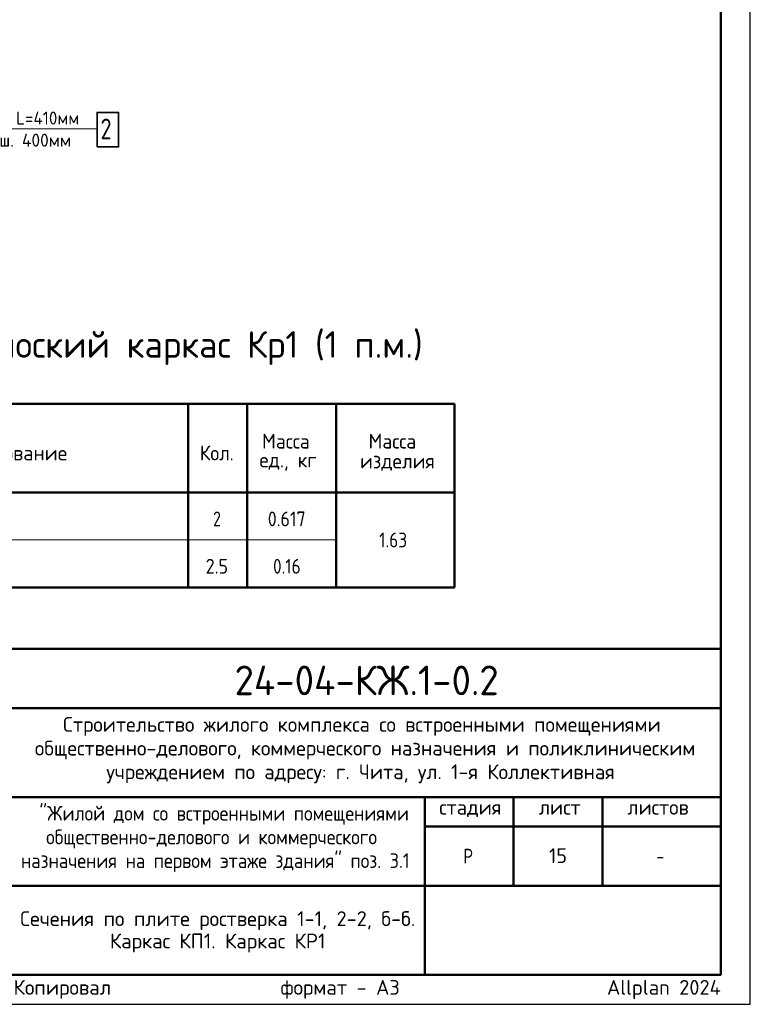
# Model space of a CAD drawing. Header units: millimetres. Extents: x 0 to 42000, y 0 to 29700.
# Tile 17 of 18: x 29655 to 42000, y 0 to 16625. Entities that reach past the tile are written whole.
import ezdxf

# ---------------------------------------------------------------- set-up
doc = ezdxf.new("R2010")
doc.units = ezdxf.units.MM
for name, color, linetype, lineweight in [('Standard', 7, 'Continuous', 25), ('Надписи', 7, 'Continuous', 25), ('Общий01', 7, 'Continuous', 13), ('Текст_ общее', 7, 'Continuous', 25)]:
    doc.layers.add(name, color=color, linetype=linetype, lineweight=lineweight)
doc.styles.add('ISOCPEUR', font='txt')

msp = doc.modelspace()

# ---------------------------------------------------------------- linework, layer by layer
at = {"layer": 'Standard', "color": 7, "linetype": 'Continuous', "lineweight": 50, "transparency": 33554687}
for p, q in [((23000, 10140), (37000, 10140)), ((32500, 10140), (32500, 7040)), ((33500, 10140), (33500, 7040)), ((35000, 10140), (35000, 7040)), ((37000, 10140), (37000, 7040)), ((23000, 8640), (37000, 8640)), ((23000, 8640), (37000, 8640)), ((23000, 8640), (37000, 8640)), ((23000, 7040), (37000, 7040)), ((23000, 6000), (41500, 6000)), ((29500, 5000), (41500, 5000)), ((29500, 3500), (41500, 3500)), ((36500, 2000), (36500, 3500)), ((38000, 2000), (38000, 3500)), ((39500, 2000), (39500, 3500)), ((36500, 3000), (41500, 3000)), ((29500, 2000), (41500, 2000)), ((36500, 500), (36500, 2000)), ((36500, 500), (36500, 2000))]:
    msp.add_line(p, q, dxfattribs=at)
at = {"layer": 'Standard', "color": 7, "linetype": 'Continuous', "lineweight": 25, "transparency": 33554687}
for p, q in [((41500, 500), (41500, 6000)), ((23000, 500), (41500, 500)), ((23000, 500), (41500, 500)), ((23000, 500), (41500, 500))]:
    msp.add_line(p, q, dxfattribs=at)
msp.add_lwpolyline([(0, 0), (42000, 0), (42000, 29700), (0, 29700), (0, 0)], close=True, dxfattribs=at)
at = {"layer": 'Standard', "color": 7, "linetype": 'Continuous', "lineweight": 50, "transparency": 33554687}
msp.add_lwpolyline([(2000, 29200), (41500, 29200), (41500, 500), (2000, 500), (2000, 29200)], close=True, dxfattribs=at)
at = {"layer": 'Standard', "color": 7, "linetype": 'Continuous', "lineweight": 13, "transparency": 33554687}
for points in [[(41500, 29200), (2000, 29200), (2000, 500), (41500, 500), (41500, 29200)], [(30963, 14779), (29209, 14779), (28600, 14779)], [(41500, 500), (23000, 500), (23000, 6000), (41500, 6000), (41500, 500)]]:
    msp.add_lwpolyline(points, dxfattribs=at)
at = {"layer": 'Standard', "color": 7, "linetype": 'Continuous', "lineweight": 25, "transparency": 33554687}
msp.add_lwpolyline([(41500, 6000), (23000, 6000), (23000, 500), (41500, 500), (41500, 6000)], dxfattribs=at)
at = {"layer": 'Общий01', "color": 7, "linetype": 'Continuous', "lineweight": 13, "transparency": 33554687}
msp.add_line((25000, 7840), (35000, 7840), dxfattribs=at)
at = {"layer": 'Текст_ общее', "color": 7, "linetype": 'Continuous', "lineweight": 35, "transparency": 33554687}
msp.add_lwpolyline([(30963, 14477), (31325, 14477), (31325, 15060), (30963, 15060), (30963, 14477)], dxfattribs=at)

# ---------------------------------------------------------------- texts
at = {"layer": 'Standard', "color": 7, "linetype": 'Continuous', "lineweight": 25, "transparency": 33554687, "attachment_point": 7, "style": 'ISOCPEUR'}
for s, insert, char_height, width in [('\\W0.95;Ø8 L=410мм', (29123, 14854), 220, 1709.54), ('\\W0.97;ш. 400мм', (29310, 14480), 220, 1337.58), ('\\W0.95;Масса', (33749, 9383), 250, 1043.43), ('\\W0.95;Масса', (35549, 9383), 250, 1043.43), ('\\W0.98;Наименование', (28212, 9183), 250, 2320.66), ('\\W0.93;Кол.', (32699, 9183), 250, 740.18), ('\\W0.95;ед., кг', (33706, 9008), 250, 1130.87), ('\\W0.96;изделия', (35406, 9008), 250, 1331.45), ('\\W0.78;2', (32922, 8071), 250, 272), ('\\W0.88;0.617', (33847, 8071), 250, 834.26), ('\\W0.85;1.63', (35729, 7715), 250, 655.32), ('\\W0.89;2.5', (32797, 7271), 250, 536.38), ('\\W0.85;0.16', (33935, 7271), 250, 655.33), ('\\W0.99;Строительство жилого комплекса со встроенными помещениями', (30388, 4533), 250, 10343.94), ('\\W0.99;общественно-делового, коммерческого назначения и поликлиническим', (29912, 4133), 250, 11292.27), ('\\W0.99;учреждением по адресу: г. Чита, ул. 1-я Коллективная', (31119, 3733), 250, 8881.18), ('\\W0.90;"Жилой дом со встроенными помещениями', (29989, 3033), 250, 6132.51), ('\\W0.90;общественно-делового и коммерческого', (30102, 2633), 250, 5904.55), ('\\W0.99;стадия    лист     листов', (36743, 3162), 250, 4372.59), ('\\W0.90;назначения на первом этаже здания" поз. 3.1', (29676, 2233), 250, 6756.08), ('\\W0.80;Р', (37150, 2375), 250, 299.86), ('\\W0.78;-', (40412, 2375), 250, 272.01)]:
    msp.add_mtext(s, dxfattribs=dict(at, insert=insert, char_height=char_height, width=width))
at = {"layer": 'Standard', "color": 7, "linetype": 'Continuous', "lineweight": 50, "transparency": 33554687, "attachment_point": 7, "style": 'ISOCPEUR'}
for s, insert, char_height, width in [('\\W0.98;Спецификация на плоский каркас Кр1 (1 п.м.)', (23588, 10794), 450, 13038.98), ('\\W0.96;24-04-КЖ.1-0.2', (33285, 5218), 500, 4936.77)]:
    msp.add_mtext(s, dxfattribs=dict(at, insert=insert, char_height=char_height, width=width))
at = {"layer": 'Standard', "color": 7, "linetype": 'Continuous', "lineweight": 25, "transparency": 33554687, "insert": (33000, 1571), "char_height": 250, "width": 6841.88, "attachment_point": 2, "line_spacing_factor": 0.903614}
msp.add_mtext('\\A1;{\\fISOCPEUR|i0|b0;\\H250.000000;\\W1.000000;\\C7;Сечения по плите ростверка 1-1, 2-2, б-б.}\\P{\\fISOCPEUR|i0|b0;\\H250.000000;\\W1.000000;\\C7;Каркас КП1. Каркас КР1}\\P', dxfattribs=at)
at = {"layer": 'Standard', "color": 8, "linetype": 'Continuous', "lineweight": 13, "transparency": 33554687, "insert": (41500, 248), "char_height": 250, "width": 11749.46, "attachment_point": 6, "style": 'ISOCPEUR'}
msp.add_mtext('\\A1;{\\fISOCPEUR|i0|b0;\\H250.000000;\\W1.000000;\\C8;Копировал                  формат - А3                      Allplan 2024}\\P', dxfattribs=at)
at = {"layer": 'Надписи', "color": 7, "linetype": 'Continuous', "lineweight": 13, "transparency": 33554687, "insert": (38750, 2510), "char_height": 250, "width": 393.75, "attachment_point": 5, "style": 'ISOCPEUR'}
msp.add_mtext('\\A1;{\\fISOCPEUR|i0|b0;\\H250.000000;\\W1.000000;\\C7;15}\\P', dxfattribs=at)
at = {"layer": 'Текст_ общее', "color": 7, "linetype": 'Continuous', "lineweight": 35, "transparency": 33554687, "insert": (31021, 14605), "char_height": 350, "width": 380.82, "attachment_point": 7, "style": 'ISOCPEUR'}
msp.add_mtext('\\W0.78;2', dxfattribs=at)

doc.saveas('drawing.dxf')
